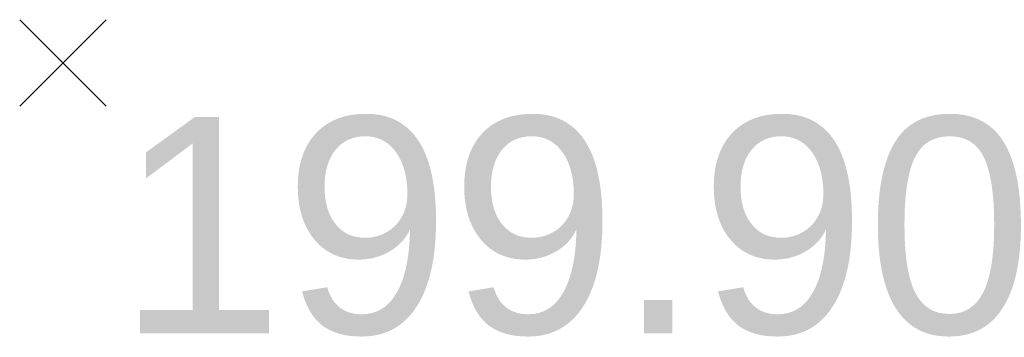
# Model space of a CAD drawing. Extents: x 1616800 to 1632437, y 2248456 to 2251974.
# Tile 95 of 256: x 1617487.6 to 1617492.15, y 2251912.62 to 2251914.09. Entities that reach past the tile are written whole.
import ezdxf
from ezdxf.enums import TextEntityAlignment as Align

# ---------------------------------------------------------------- set-up
doc = ezdxf.new("R2010")
doc.units = 0
doc.header["$LTSCALE"] = 2
doc.header["$PDMODE"] = 3
doc.header["$PDSIZE"] = 0.2
doc.layers.get('0').update_dxf_attribs({"linetype": 'CONTINUOUS'})
doc.layers.add('X-PTS TOPO-TEXTE TOPOALT', color=8, linetype='CONTINUOUS')
doc.layers.add('X-PTS TOPO-TOPOPOINT', color=8, linetype='CONTINUOUS')
doc.styles.get("Standard").update_dxf_attribs({"font": 'arial.ttf'})

# ---------------------------------------------------------------- blocks, each defined once
blk = doc.blocks.new('TCPOINT')
at = {"color": 0}
blk.add_point((0, 0), dxfattribs=at)
at = {"layer": 'X-PTS TOPO-TEXTE TOPOALT'}
blk.add_attdef('ALT', text='', height=0.75, dxfattribs=at).set_placement((0.25, -0.25), align=Align.TOP_LEFT)

msp = doc.modelspace()

# ---------------------------------------------------------------- block references
at = {"layer": 'X-PTS TOPO-TOPOPOINT'}
ref = msp.add_blockref('TCPOINT', (1617487.7986, 2251913.885, 199.9), dxfattribs=at)
ref.add_attrib('ALT', '199.90', dxfattribs={"layer": 'X-PTS TOPO-TEXTE TOPOALT', "height": 1, "rotation": 0}).set_placement((1617488.0486, 2251913.635, 199.9), align=Align.TOP_LEFT)

doc.saveas('drawing.dxf')
